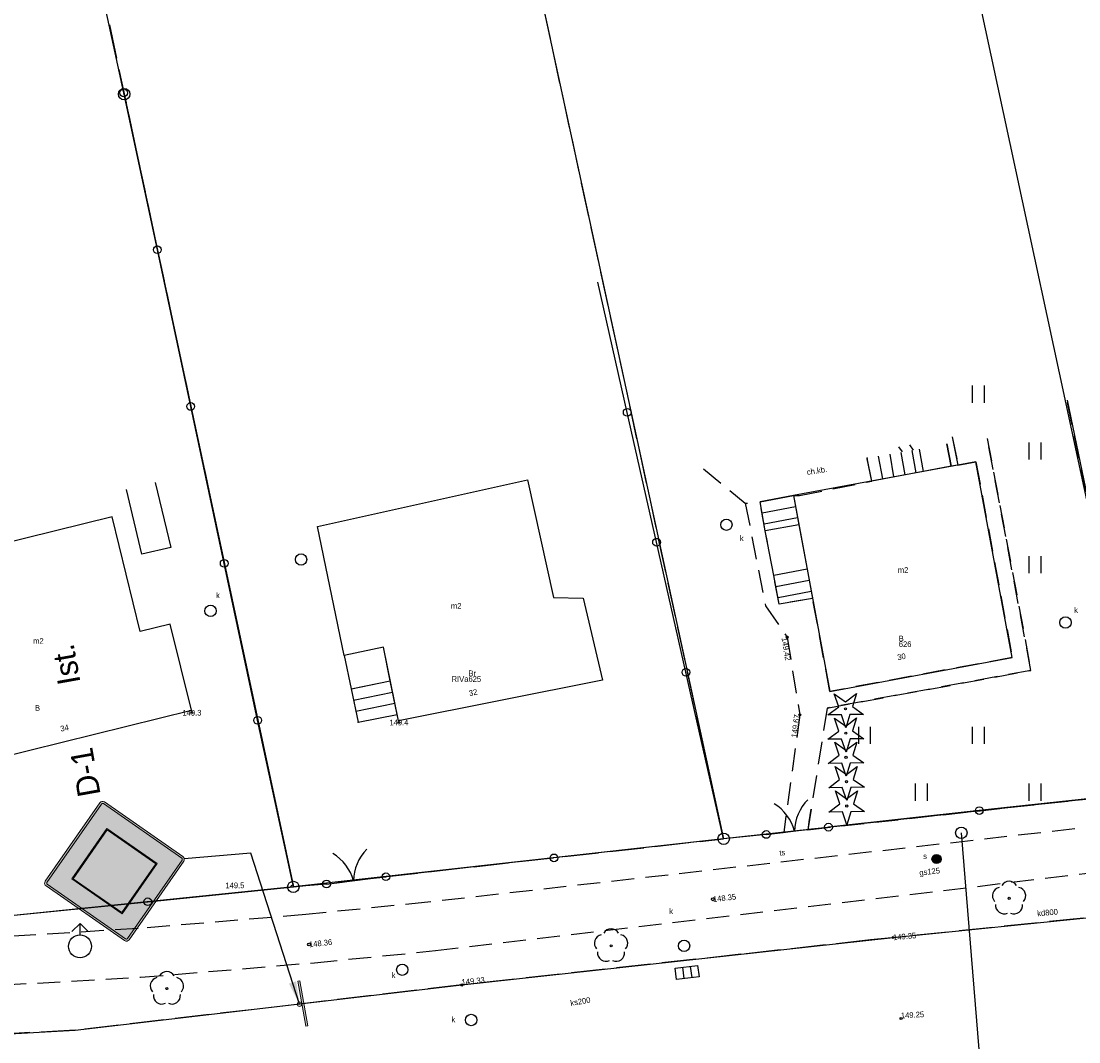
# Model space of a CAD drawing. Extents: x 7583285 to 7585126, y 6019995 to 6020809.
# Tile 33 of 54: x 7584212 to 7584259, y 6020696 to 6020741. Entities that reach past the tile are written whole.
import ezdxf
from ezdxf import colors
from ezdxf.entities.mleader import LeaderData, LeaderLine
from ezdxf.enums import TextEntityAlignment as Align
from ezdxf.math import Vec2, Vec3

# ---------------------------------------------------------------- set-up
doc = ezdxf.new("R2010")
doc.units = 0
doc.header["$MEASUREMENT"] = 0
for name, pattern in [('1_1', [0]), ('1_14', [1, 0, -1]), ('1_OTDN_B', [0]), ('1_OTDN_BG', [0]), ('1_OTKC', [1.5, 1, -0.5]), ('1_OTKJ', [2, 1.5, -0.5]), ('1_OTKK', [0]), ('1_OTZI', [1.5, 1, -0.5]), ('1_OTZT', [1.5, 1, -0.5]), ('3_EGBS', [0]), ('3_EGBSG', [0]), ('3_EGBU_A', [0]), ('4_SUKU', [0]), ('4_SULO', [0]), ('GUK', [2, 1.5, -0.5])]:
    doc.linetypes.add(name, pattern=pattern)
doc.layers.get('0').update_dxf_attribs({"linetype": 'CONTINUOUS', "lineweight": 5})
doc.layers.add('Dzialki', color=3, linetype='CONTINUOUS', lineweight=25)
for name, color, linetype in [('EADTD_T_0', 216, 'CONTINUOUS'), ('EGBB_E_T_0', 7, 'CONTINUOUS'), ('EGBB_L_0', 36, '3_EGBU_A'), ('EGBE_L_3', 7, '3_EGBS'), ('Kontury', 3, 'GUK'), ('Numery_dzialek', 7, 'CONTINUOUS'), ('Numery_konturow', 3, 'CONTINUOUS'), ('Numery_uzytkow', 3, 'CONTINUOUS'), ('OTD_L_12', 7, 'CONTINUOUS'), ('OTK_E_T_1', 7, 'CONTINUOUS'), ('OTK_L_0', 7, '1_OTKJ'), ('OTK_L_1', 7, '1_OTKK'), ('OTK_L_2', 7, '1_OTKC'), ('OTO_L_0', 7, 'CONTINUOUS'), ('OTO_L_1', 7, 'CONTINUOUS'), ('OTR_T_0', 7, 'CONTINUOUS'), ('OTR_T_1', 7, 'CONTINUOUS'), ('OTZ_L_3', 7, '1_OTZT'), ('OTZ_T_0', 96, 'CONTINUOUS'), ('OTZ_T_1', 96, 'CONTINUOUS'), ('Punkty', 7, 'CONTINUOUS'), ('SUGP_E_T_0', 52, 'CONTINUOUS'), ('SUGR_T_0', 52, 'CONTINUOUS'), ('SUK_E_T_4', 36, 'CONTINUOUS'), ('SUK_L_6', 36, '4_SUKU'), ('SUK_T_1', 36, 'CONTINUOUS'), ('SUK_T_3', 36, 'CONTINUOUS'), ('SUKP_E_T_0', 36, 'CONTINUOUS'), ('SUL_L_1', 7, '4_SULO'), ('SUP_E_T_1', 7, 'CONTINUOUS'), ('SUP_T_0', 7, 'CONTINUOUS'), ('SUP_T_4', 7, 'CONTINUOUS'), ('SUS_E_T_0', 7, 'CONTINUOUS'), ('SUS_T_0', 7, 'CONTINUOUS'), ('SUTP_E_T_0', 30, 'CONTINUOUS'), ('SUW_T_2', 5, 'CONTINUOUS')]:
    doc.layers.add(name, color=color, linetype=linetype)

# ---------------------------------------------------------------- blocks, each defined once
blk = doc.blocks.new('GRT')
at = {"linetype": 'Continuous'}
blk.add_circle((0, 0), 0.25, dxfattribs=at)
blk = doc.blocks.new('1_OTRN')
at = {"linetype": 'Continuous'}
blk.add_circle((0, 0), 0.045, dxfattribs=at)
blk = doc.blocks.new('1_OTRS')
at = {"linetype": 'Continuous'}
blk.add_circle((0, 0), 0.045, dxfattribs=at)
blk = doc.blocks.new('1_OTZG')
at = {"linetype": 'Continuous'}
for p, q in [((-0.3012, 0.0938), (-0.4937, 0.6621)), ((-0.4937, 0.6621), (-0.0039, 0.3155)), ((-0.0039, 0.3155), (0.4771, 0.6742)), ((0.4771, 0.6742), (0.2988, 0.1012)), ((-0.7823, -0.265), (-0.3012, 0.0938)), ((0.2988, 0.1012), (0.7886, -0.2455)), ((-0.1823, -0.2575), (-0.7823, -0.265)), ((0.0103, -0.8259), (-0.1823, -0.2575)), ((0.1886, -0.2529), (0.0103, -0.8259)), ((0.7886, -0.2455), (0.1886, -0.2529))]:
    blk.add_line(p, q, dxfattribs=at)
blk.add_circle((0, 0), 0.045, dxfattribs=at)
blk = doc.blocks.new('1_OTZL')
at = {"linetype": 'Continuous'}
blk.add_circle((0, 0), 0.045, dxfattribs=at)
for centre, start, end in [((-0.357, 0.116), 102.1445, 221.86), ((0, 0.375), 30.1401, 149.8599), ((0.357, 0.116), 318.14, 77.8555), ((-0.22, -0.303), 174.1482, 293.8542), ((0.22, -0.303), 246.1458, 5.8518)]:
    blk.add_arc(centre, 0.375, start, end, dxfattribs=at)
blk = doc.blocks.new('1_OTZT')
at = {"linetype": 'Continuous'}
for p, q in [((-0.2625, -0.375), (-0.2625, 0.375)), ((0.2625, -0.375), (0.2625, 0.375))]:
    blk.add_line(p, q, dxfattribs=at)
blk = doc.blocks.new('4_SUPS')
at = {"linetype": 'Continuous'}
blk.add_circle((0, 0), 0.0625, dxfattribs=at)
blk = doc.blocks.new('4_SUKK')
at = {"linetype": 'Continuous'}
for p, q in [((-0.5, -0.25), (-0.5, 0.25)), ((-0.5, 0.25), (0.5, 0.25)), ((-0.175, 0.25), (-0.175, -0.25)), ((0.175, 0.25), (0.175, -0.25)), ((0.5, 0.25), (0.5, -0.25)), ((0.5, -0.25), (-0.5, -0.25))]:
    blk.add_line(p, q, dxfattribs=at)
blk = doc.blocks.new('4_SUKS')
at = {"linetype": 'Continuous'}
blk.add_circle((0, 0), 0.25, dxfattribs=at)
blk = doc.blocks.new('4_SUPK')
at = {"linetype": 'Continuous'}
blk.add_circle((0, 0), 0.25, dxfattribs=at)
blk = doc.blocks.new('4_SUPW')
at = {"linetype": 'Continuous'}
blk.add_circle((0, 0), 0.25, dxfattribs=at)
blk = doc.blocks.new('4_SUSU')
at = {"linetype": 'Continuous'}
for radius in [0.2, 0.175, 0.15, 0.125, 0.1, 0.075, 0.05, 0.025, 0.00715]:
    blk.add_circle((0, 0), radius, dxfattribs=at)
blk = doc.blocks.new('4_SUWH')
at = {"linetype": 'Continuous'}
for p, q in [((0, 1), (-0.3536, 0.6464)), ((0, 1), (0.3536, 0.6464)), ((0, 0.5), (0, 1))]:
    blk.add_line(p, q, dxfattribs=at)
blk.add_circle((0, 0), 0.5, dxfattribs=at)
blk = doc.blocks.new('Słupek')
h = blk.add_hatch(color=256)
h.paths.add_polyline_path([(-50, -5), (0, -5), (50, -5), (50, -10), (-50, -10)])
h.paths.add_polyline_path([(5, 0, 1), (-5, 0, 1)])
at = {"color": 7}
blk.add_lwpolyline([(-50, -5), (50, -5), (50, -10), (-50, -10)], close=True, dxfattribs=at)
blk.add_circle((0, 0), 5, dxfattribs=at)
blk = doc.blocks.new('P_Opis_Pionowe')
for tag, p in [('Symbol', (0, 0)), ('Stan', (5, 0))]:
    blk.add_attdef(tag, p, '', height=1)
at = {"flags": 1}
for tag, p in [('Wielkość', (0, -1.2)), ('Odblaskowość', (0, -2.4)), ('Dodatkowe', (0, -3.6))]:
    blk.add_attdef(tag, p, '', height=1, dxfattribs=at)
blk = doc.blocks.new('D-1_')
at = {"true_color": 0x000000}
h = blk.add_hatch(color=18, dxfattribs=at)
h.dxf.hatch_style = 1
h.paths.add_polyline_path([(-615.2, 602.8), (-21.2, 8.8, 0.414214), (21.2, 8.8), (615.2, 602.8, 0.414214), (615.2, 645.2), (21.2, 1239.2, 0.414214), (-21.2, 1239.2), (-615.2, 645.2, 0.414214)])
h.paths.add_polyline_path([(-602.5, 615.5), (-8.5, 21.5, 0.414214), (8.5, 21.5), (602.5, 615.5, 0.414214), (602.5, 632.5), (8.5, 1226.4, 0.414214), (-8.5, 1226.4), (-602.5, 632.5, 0.414214)], flags=16)
h.paths.add_polyline_path([(0, 242.1), (-381.8, 624), (0, 1005.8), (381.8, 624)], flags=0)
h.paths.add_polyline_path([(0, 254.9), (-369.1, 624), (0, 993.1), (369.1, 624)], flags=0)
at = {"true_color": 0xffffff}
h = blk.add_hatch(color=7, dxfattribs=at)
h.dxf.hatch_style = 1
h.paths.add_polyline_path([(-602.5, 632.5, 0.414214), (-602.5, 615.5), (-8.5, 21.5, 0.414214), (8.5, 21.5), (602.5, 615.5, 0.414214), (602.5, 632.5), (8.5, 1226.4, 0.414214), (-8.5, 1226.4)])
h.paths.add_polyline_path([(-381.4, 624), (0, 242.1), (381.9, 624), (0, 1006.1)], flags=16)
h.paths.add_polyline_path([(-369.1, 624), (0, 254.9), (369.1, 624), (0, 993.1)], flags=0)
at = {"true_color": 0x000000}
h = blk.add_hatch(color=18, dxfattribs=at)
h.dxf.hatch_style = 1
h.paths.add_polyline_path([(-381.4, 624), (0, 242.1), (381.9, 624), (0, 1006.1)])
h.paths.add_polyline_path([(-369.1, 624), (0, 254.9), (369.1, 624), (0, 993.1)], flags=16)
at = {"true_color": 0xe1e1e1}
h = blk.add_hatch(color=254, dxfattribs=at)
h.dxf.hatch_style = 1
h.paths.add_polyline_path([(0, 254.9), (369.1, 624), (0, 993.1), (-369.1, 624)])
at = {"color": 18, "true_color": 0x000000}
for points in [[(21.2, 8.8), (615.2, 602.8, 0.414214), (615.2, 645.2), (21.2, 1239.2, 0.414214), (-21.2, 1239.2), (-615.2, 645.2, 0.414214), (-615.2, 602.8), (-21.2, 8.8, 0.414214)], [(8.5, 21.5), (602.5, 615.5, 0.414214), (602.5, 632.5), (8.5, 1226.4, 0.414214), (-8.5, 1226.4), (-602.5, 632.5, 0.414214), (-602.5, 615.5), (-8.5, 21.5, 0.414214), (8.5, 21.5)]]:
    blk.add_lwpolyline(points, format="xyb", close=True, dxfattribs=at)
for points in [[(0, 242.1), (381.9, 624), (0, 1006.1), (-381.4, 624), (0, 242.1)], [(0, 254.9), (369.1, 624), (0, 993.1), (-369.1, 624), (0, 254.9)]]:
    blk.add_lwpolyline(points, close=True, dxfattribs=at)

msp = doc.modelspace()

# ---------------------------------------------------------------- linework, layer by layer
at = {"layer": 'Dzialki'}
for p, q in [((7584253, 6020747.62), (7584261.64, 6020707.33)), ((7584234.48, 6020744.29), (7584242.93, 6020705.3)), ((7584216.57, 6020738.04), (7584224.01, 6020703.18)), ((7584261.64, 6020707.33), (7584242.93, 6020705.3)), ((7584242.93, 6020705.3), (7584224.01, 6020703.18)), ((7584224.01, 6020703.18), (7584204.99, 6020701.23))]:
    msp.add_line(p, q, dxfattribs=at)
at = {"layer": 'EGBB_L_0', "linetype": '3_EGBU_A'}
for p, q in [((7584254.02, 6020721.88), (7584246, 6020720.39)), ((7584255.62, 6020713.27), (7584254.02, 6020721.88)), ((7584225.07, 6020719.03), (7584234.31, 6020721.08)), ((7584234.31, 6020721.08), (7584235.45, 6020715.91)), ((7584246, 6020720.39), (7584247.6, 6020711.78)), ((7584216.04, 6020719.46), (7584206.86, 6020717.19)), ((7584217.28, 6020714.41), (7584216.04, 6020719.46)), ((7584226.25, 6020713.36), (7584225.07, 6020719.03)), ((7584235.45, 6020715.91), (7584236.76, 6020715.88)), ((7584236.76, 6020715.88), (7584237.6, 6020712.28)), ((7584218.6, 6020714.74), (7584217.28, 6020714.41)), ((7584219.53, 6020710.95), (7584218.6, 6020714.74)), ((7584227.97, 6020713.72), (7584226.25, 6020713.36)), ((7584228.63, 6020710.48), (7584227.97, 6020713.72)), ((7584247.6, 6020711.78), (7584255.62, 6020713.27)), ((7584237.6, 6020712.28), (7584228.63, 6020710.48)), ((7584209.05, 6020708.36), (7584219.53, 6020710.95))]:
    msp.add_line(p, q, dxfattribs=at)
at = {"layer": 'EGBE_L_3', "linetype": '3_EGBS'}
for p, q in [((7584250.72, 6020722.29), (7584250.89, 6020721.3)), ((7584251.21, 6020722.38), (7584251.38, 6020721.39)), ((7584251.52, 6020722.43), (7584251.7, 6020721.45)), ((7584252.75, 6020722.67), (7584252.93, 6020721.68)), ((7584249.44, 6020721.03), (7584249.24, 6020722.04)), ((7584249.73, 6020722.12), (7584249.91, 6020721.12)), ((7584250.23, 6020722.21), (7584250.4, 6020721.21)), ((7584251.7, 6020721.45), (7584249.44, 6020721.03)), ((7584252.93, 6020721.68), (7584251.7, 6020721.45)), ((7584246, 6020720.39), (7584244.53, 6020720.11)), ((7584244.53, 6020720.12), (7584246, 6020720.39)), ((7584244.76, 6020718.84), (7584244.53, 6020720.12)), ((7584246.09, 6020719.9), (7584244.62, 6020719.62)), ((7584246.18, 6020719.41), (7584244.71, 6020719.13)), ((7584246.24, 6020719.11), (7584244.76, 6020718.84)), ((7584246.24, 6020719.11), (7584246.6, 6020717.15)), ((7584245.13, 6020716.87), (7584244.76, 6020718.84)), ((7584246.6, 6020717.15), (7584245.13, 6020716.87)), ((7584245.37, 6020715.62), (7584245.13, 6020716.87)), ((7584246.69, 6020716.66), (7584245.22, 6020716.38)), ((7584246.78, 6020716.17), (7584245.32, 6020715.89)), ((7584246.84, 6020715.87), (7584245.37, 6020715.62)), ((7584227.97, 6020713.72), (7584226.25, 6020713.36)), ((7584228.27, 6020712.24), (7584227.97, 6020713.72)), ((7584226.25, 6020713.36), (7584226.55, 6020711.89)), ((7584226.55, 6020711.89), (7584228.27, 6020712.24)), ((7584226.56, 6020711.89), (7584228.27, 6020712.24)), ((7584228.57, 6020710.77), (7584228.27, 6020712.24)), ((7584226.66, 6020711.4), (7584228.37, 6020711.75)), ((7584226.76, 6020710.91), (7584228.47, 6020711.26)), ((7584226.86, 6020710.42), (7584228.57, 6020710.77))]:
    msp.add_line(p, q, dxfattribs=at)
at = {"layer": 'EGBE_L_3', "linetype": '3_EGBSG'}
for p, q in [((7584246, 6020720.39), (7584246.24, 6020719.11)), ((7584246.6, 6020717.15), (7584246.84, 6020715.87)), ((7584226.55, 6020711.89), (7584226.86, 6020710.42))]:
    msp.add_line(p, q, dxfattribs=at)
at = {"layer": 'EGBE_L_3', "linetype": '3_EGBS'}
for p in [(7584249.24, 6020722.04), (7584246.6, 6020717.15), (7584226.86, 6020710.42)]:
    msp.add_point(p, dxfattribs=at)
at = {"layer": 'Kontury'}
for p, q in [((7584242.93, 6020705.3), (7584234.05, 6020746.3)), ((7584215.09, 6020745), (7584224.01, 6020703.18)), ((7584224.01, 6020703.18), (7584242.93, 6020705.3))]:
    msp.add_line(p, q, dxfattribs=at)
at = {"layer": 'OTD_L_12', "linetype": '1_OTDN_B'}
for p, q in [((7584252.98, 6020722.98), (7584253.23, 6020721.73)), ((7584253.23, 6020721.73), (7584252.93, 6020721.68))]:
    msp.add_line(p, q, dxfattribs=at)
at = {"layer": 'OTD_L_12', "linetype": '1_1'}
for p, q in [((7584250.79, 6020722.31), (7584250.63, 6020722.53)), ((7584251.28, 6020722.39), (7584251.11, 6020722.62))]:
    msp.add_line(p, q, dxfattribs=at)
at = {"layer": 'OTD_L_12', "linetype": '1_OTDN_BG'}
msp.add_line((7584252.93, 6020721.68), (7584252.75, 6020722.67), dxfattribs=at)
at = {"layer": 'OTK_L_0', "linetype": '1_OTKJ'}
for p, q in [((7584260.74, 6020702.02), (7584249.39, 6020700.85)), ((7584249.39, 6020700.85), (7584243.69, 6020700.22)), ((7584243.69, 6020700.22), (7584231.42, 6020698.87)), ((7584231.42, 6020698.87), (7584224.28, 6020698.03)), ((7584224.28, 6020698.03), (7584214.42, 6020696.88)), ((7584214.42, 6020696.88), (7584210.28, 6020696.66))]:
    msp.add_line(p, q, dxfattribs=at)
at = {"layer": 'OTK_L_1', "linetype": '1_OTKK'}
for p, q in [((7584250.38, 6020700.96), (7584260.74, 6020702.02)), ((7584231.42, 6020698.87), (7584250.38, 6020700.96)), ((7584214.42, 6020696.88), (7584231.42, 6020698.87)), ((7584210.28, 6020696.66), (7584214.42, 6020696.88))]:
    msp.add_line(p, q, dxfattribs=at)
at = {"layer": 'OTK_L_2', "linetype": '1_OTKC'}
for p, q in [((7584252.98, 6020722.98), (7584253.23, 6020721.73)), ((7584256.44, 6020712.7), (7584254.52, 6020722.9)), ((7584249.44, 6020721.03), (7584249.24, 6020722.04)), ((7584253.23, 6020721.73), (7584254.02, 6020721.88)), ((7584254.02, 6020721.88), (7584255.62, 6020713.27)), ((7584242.04, 6020721.57), (7584243.88, 6020720.05)), ((7584246.26, 6020720.39), (7584249.44, 6020721.03)), ((7584244.53, 6020720.12), (7584246, 6020720.39)), ((7584246, 6020720.39), (7584246.26, 6020720.39)), ((7584243.88, 6020720.05), (7584244.77, 6020715.55)), ((7584244.76, 6020718.84), (7584244.53, 6020720.12)), ((7584245.13, 6020716.87), (7584244.76, 6020718.84)), ((7584245.37, 6020715.62), (7584245.13, 6020716.87)), ((7584246.84, 6020715.87), (7584245.37, 6020715.62)), ((7584247.6, 6020711.78), (7584246.84, 6020715.87)), ((7584244.77, 6020715.55), (7584245.72, 6020714.17)), ((7584245.72, 6020714.17), (7584246.28, 6020710.75)), ((7584255.62, 6020713.27), (7584247.6, 6020711.78)), ((7584247.48, 6020711.05), (7584256.44, 6020712.7)), ((7584246.28, 6020710.75), (7584245.57, 6020705.58)), ((7584247.48, 6020711.05), (7584246.63, 6020705.7)), ((7584262.84, 6020706.24), (7584229.93, 6020702.51)), ((7584246.63, 6020705.7), (7584245.57, 6020705.58)), ((7584230.26, 6020700.38), (7584262.96, 6020704.26)), ((7584229.93, 6020702.51), (7584224.56, 6020701.97)), ((7584224.56, 6020701.97), (7584217.18, 6020701.35)), ((7584217.18, 6020701.35), (7584211.56, 6020701.01)), ((7584224.94, 6020699.85), (7584230.26, 6020700.38)), ((7584217.29, 6020699.21), (7584224.94, 6020699.85)), ((7584209.77, 6020698.79), (7584217.29, 6020699.21))]:
    msp.add_line(p, q, dxfattribs=at)
at = {"layer": 'OTK_L_2', "linetype": '1_14'}
msp.add_line((7584243.88, 6020720.05), (7584244.53, 6020720.12), dxfattribs=at)
at = {"layer": 'OTO_L_0'}
for p, q in [((7584216.55, 6020738.1), (7584215.08, 6020745)), ((7584218.03, 6020731.2), (7584216.55, 6020738.1)), ((7584219.5, 6020724.31), (7584218.03, 6020731.2)), ((7584238.69, 6020724.05), (7584237.4, 6020729.77)), ((7584258.03, 6020724.59), (7584259.56, 6020717.25)), ((7584220.97, 6020717.41), (7584219.5, 6020724.31)), ((7584239.98, 6020718.34), (7584238.69, 6020724.05)), ((7584241.27, 6020712.62), (7584239.98, 6020718.34)), ((7584222.44, 6020710.51), (7584220.97, 6020717.41)), ((7584242.92, 6020705.3), (7584241.27, 6020712.62)), ((7584224.01, 6020703.18), (7584222.44, 6020710.51)), ((7584261.63, 6020707.35), (7584254.17, 6020706.54)), ((7584254.17, 6020706.54), (7584247.54, 6020705.81)), ((7584242.92, 6020705.3), (7584235.47, 6020704.46)), ((7584244.8, 6020705.49), (7584242.92, 6020705.3)), ((7584235.47, 6020704.46), (7584228.08, 6020703.63)), ((7584217.61, 6020702.53), (7584224.01, 6020703.18)), ((7584225.47, 6020703.31), (7584224.01, 6020703.18)), ((7584210.15, 6020701.79), (7584217.61, 6020702.53))]:
    msp.add_line(p, q, dxfattribs=at)
for centre in [(7584216.55, 6020738.1), (7584218.03, 6020731.2), (7584219.5, 6020724.31), (7584238.69, 6020724.05), (7584239.98, 6020718.34), (7584220.97, 6020717.41), (7584241.27, 6020712.62), (7584222.44, 6020710.51), (7584254.17, 6020706.54), (7584235.47, 6020704.46), (7584217.61, 6020702.53)]:
    msp.add_circle(centre, 0.17, dxfattribs=at)
at = {"layer": 'OTO_L_1'}
for p, q in [((7584244.8, 6020705.49), (7584245.55, 6020705.58)), ((7584245.3, 6020705.55), (7584246.79, 6020705.73)), ((7584246.79, 6020705.73), (7584247.54, 6020705.81)), ((7584225.47, 6020703.31), (7584226.16, 6020703.39)), ((7584225.91, 6020703.36), (7584227.4, 6020703.55)), ((7584227.4, 6020703.55), (7584228.08, 6020703.63))]:
    msp.add_line(p, q, dxfattribs=at)
for centre in [(7584247.54, 6020705.81), (7584244.8, 6020705.49), (7584228.08, 6020703.63), (7584225.47, 6020703.31)]:
    msp.add_circle(centre, 0.17, dxfattribs=at)
for centre, start, end in [((7584248.042, 6020705.596), 134.7097, 178.7841), ((7584244.108, 6020705.132), 14.673, 58.7473), ((7584224.721, 6020702.939), 14.9364, 59.0108), ((7584228.653, 6020703.422), 134.9731, 179.0475)]:
    msp.add_arc(centre, 2, start, end, dxfattribs=at)
at = {"layer": 'OTZ_L_3', "linetype": '1_OTZI'}
for p, q in [((7584261.63, 6020707.35), (7584258.03, 6020724.59)), ((7584254.52, 6020722.9), (7584256.44, 6020712.7)), ((7584256.44, 6020712.7), (7584247.48, 6020711.05)), ((7584247.48, 6020711.05), (7584246.68, 6020706.04)), ((7584246.63, 6020705.7), (7584261.63, 6020707.35)), ((7584246.68, 6020706.04), (7584246.63, 6020705.7))]:
    msp.add_line(p, q, dxfattribs=at)
at = {"layer": 'SUK_L_6', "linetype": '4_SUKU'}
for p, q in [((7584217.94, 6020720.96), (7584218.62, 6020718.11)), ((7584217.35, 6020717.81), (7584216.67, 6020720.66)), ((7584218.62, 6020718.11), (7584217.35, 6020717.81))]:
    msp.add_line(p, q, dxfattribs=at)
at = {"layer": 'SUL_L_1', "linetype": '4_SULO'}
msp.add_line((7584253.38, 6020705.56), (7584254.46, 6020692.21), dxfattribs=at)

# ---------------------------------------------------------------- block references
at = {"rotation": 100.174892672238}
msp.add_blockref('P_Opis_Pionowe', (7584215.54, 6020707.248), dxfattribs=at).add_auto_attribs({'Symbol': 'D-1', 'Stan': 'Ist.'})
for name, p, xscale, yscale, zscale in [('D-1_', (7584219.217, 6020704.422), 0.005, 0.005, 0.005), ('Słupek', (7584224.28, 6020698.03), 0.02, 0.02, 0.02)]:
    msp.add_blockref(name, p, dxfattribs=dict(at, xscale=xscale, yscale=yscale, zscale=zscale))
at = {"layer": 'OTR_T_0'}
for p in [(7584245.72, 6020714.17), (7584246.28, 6020710.75), (7584250.38, 6020700.96), (7584231.42, 6020698.87), (7584250.73, 6020697.4)]:
    msp.add_blockref('1_OTRS', p, dxfattribs=at)
at = {"layer": 'OTR_T_1', "rotation": 0.413845}
for p in [(7584219.55, 6020710.85), (7584228.65, 6020710.41), (7584223.96, 6020703.21)]:
    msp.add_blockref('1_OTRN', p, dxfattribs=at)
at = {"layer": 'OTZ_L_3'}
for p in [(7584254.13, 6020724.85), (7584256.63, 6020722.35), (7584256.63, 6020717.35), (7584249.13, 6020709.85), (7584254.13, 6020709.85), (7584251.63, 6020707.35), (7584256.63, 6020707.35)]:
    msp.add_blockref('1_OTZT', p, dxfattribs=at)
at = {"layer": 'OTZ_T_0'}
for p in [(7584255.48, 6020702.68), (7584237.98, 6020700.59), (7584218.45, 6020698.71)]:
    msp.add_blockref('1_OTZL', p, dxfattribs=at)
at = {"layer": 'OTZ_T_1'}
for p in [(7584248.29, 6020711.01), (7584248.3, 6020709.94), (7584248.31, 6020708.88), (7584248.33, 6020707.81), (7584248.34, 6020706.74)]:
    msp.add_blockref('1_OTZG', p, dxfattribs=at)
at = {"layer": 'Punkty'}
for p in [(7584216.57, 6020738.04), (7584242.93, 6020705.3), (7584224.01, 6020703.18)]:
    msp.add_blockref('GRT', p, dxfattribs=at)
at = {"layer": 'SUGR_T_0'}
for p in [(7584242.46, 6020702.64), (7584224.7, 6020700.65)]:
    msp.add_blockref('4_SUPS', p, dxfattribs=at)
at = {"layer": 'SUK_T_1', "rotation": 6.937632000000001}
msp.add_blockref('4_SUKK', (7584241.32, 6020699.42), dxfattribs=at)
at = {"layer": 'SUK_T_3'}
for p in [(7584243.05, 6020719.11), (7584224.35, 6020717.58), (7584241.19, 6020700.59), (7584228.8, 6020699.54), (7584231.83, 6020697.33)]:
    msp.add_blockref('4_SUKS', p, dxfattribs=at)
at = {"layer": 'SUP_T_0'}
msp.add_blockref('4_SUPK', (7584253.38, 6020705.56), dxfattribs=at)
at = {"layer": 'SUP_T_4', "rotation": 0.413845}
for p in [(7584220.37, 6020715.32), (7584257.96, 6020714.81)]:
    msp.add_blockref('4_SUPW', p, dxfattribs=at)
at = {"layer": 'SUS_T_0'}
msp.add_blockref('4_SUSU', (7584252.29, 6020704.41), dxfattribs=at)
at = {"layer": 'SUW_T_2'}
msp.add_blockref('4_SUWH', (7584214.63, 6020700.57), dxfattribs=at)

# ---------------------------------------------------------------- texts
at = {"layer": 'EADTD_T_0'}
for s, rotation, p in [('30', 10.3487, (7584250.59, 6020713.15)), ('32', 11.8886, (7584231.76, 6020711.57)), ('34', 10.9159, (7584213.79, 6020710.01))]:
    msp.add_text(s, height=0.25, rotation=rotation, dxfattribs=at).set_placement(p)
at = {"layer": 'EGBB_E_T_0'}
for p in [(7584250.82, 6020717.12), (7584231.17, 6020715.54), (7584212.8, 6020714)]:
    msp.add_text('m2', height=0.25, dxfattribs=at).set_placement(p, align=Align.MIDDLE)
at = {"layer": 'Numery_dzialek'}
for s, p in [('626', (7584250.63, 6020713.98)), ('625', (7584231.71, 6020712.45))]:
    msp.add_text(s, height=0.25, dxfattribs=at).set_placement(p, align=Align.TOP_LEFT)
at = {"layer": 'Numery_konturow'}
msp.add_text('RIVa', height=0.25, dxfattribs=at).set_placement((7584231.71, 6020712.45), align=Align.TOP_RIGHT)
at = {"layer": 'Numery_uzytkow'}
for s, p in [('B', (7584250.63, 6020713.98)), ('Br', (7584231.71, 6020712.45)), ('B', (7584212.65, 6020710.93))]:
    msp.add_text(s, height=0.25, dxfattribs=at).set_placement(p)
at = {"layer": 'OTK_E_T_1'}
msp.add_text('ch.kb.', height=0.25, rotation=9.0193, dxfattribs=at).set_placement((7584247.03, 6020721.49), align=Align.MIDDLE)
at = {"layer": 'OTR_T_0'}
msp.add_text('149.42', height=0.25, rotation=279.2992, dxfattribs=at).set_placement((7584245.72, 6020714.17), align=Align.TOP_LEFT)
msp.add_text('149.67', height=0.25, rotation=82.5923, dxfattribs=at).set_placement((7584246.28, 6020710.75), align=Align.RIGHT)
msp.add_text('149.35', height=0.25, rotation=5.2692, dxfattribs=at).set_placement((7584250.38, 6020700.96), align=Align.MIDDLE_LEFT)
for s, rotation, p in [('149.33', 5.8413, (7584231.42, 6020698.87)), ('149.25', 3.3565, (7584250.73, 6020697.4))]:
    msp.add_text(s, height=0.25, rotation=rotation, dxfattribs=at).set_placement(p)
at = {"layer": 'OTR_T_1'}
for s, p in [('149.3', (7584219.55, 6020710.84)), ('149.4', (7584228.65, 6020710.41)), ('149.5', (7584221.44, 6020703.25))]:
    msp.add_text(s, height=0.25, rotation=0.4138, dxfattribs=at).set_placement(p, align=Align.MIDDLE)
at = {"layer": 'SUGP_E_T_0'}
msp.add_text('gs125', height=0.25, rotation=6.789, dxfattribs=at).set_placement((7584251.99, 6020703.82), align=Align.MIDDLE)
at = {"layer": 'SUGR_T_0'}
for s, rotation, p in [('148.35', 6.7015, (7584242.46, 6020702.64)), ('148.36', 6.3891, (7584224.7, 6020700.65))]:
    msp.add_text(s, height=0.25, rotation=rotation, dxfattribs=at).set_placement(p, align=Align.MIDDLE_LEFT)
at = {"layer": 'SUK_E_T_4'}
for p in [(7584243.81, 6020718.64), (7584228.5, 6020699.43), (7584231.13, 6020697.48)]:
    msp.add_text('k', height=0.25, dxfattribs=at).set_placement(p, align=Align.TOP_RIGHT)
msp.add_text('k', height=0.25, dxfattribs=at).set_placement((7584240.54, 6020701.99))
at = {"layer": 'SUKP_E_T_0'}
for s, rotation, p in [('kd800', 5.2385, (7584257.17, 6020702.06)), ('ks200', 9.8761, (7584236.63, 6020698.15))]:
    msp.add_text(s, height=0.25, rotation=rotation, dxfattribs=at).set_placement(p, align=Align.MIDDLE)
at = {"layer": 'SUP_E_T_1'}
for p in [(7584220.61, 6020715.88), (7584258.34, 6020715.23)]:
    msp.add_text('k', height=0.25, dxfattribs=at).set_placement(p)
at = {"layer": 'SUS_E_T_0'}
msp.add_text('s', height=0.25, dxfattribs=at).set_placement((7584251.87, 6020704.66), align=Align.TOP_RIGHT)
at = {"layer": 'SUTP_E_T_0'}
msp.add_text('ts', height=0.25, rotation=6.3777, dxfattribs=at).set_placement((7584245.51, 6020704.69), align=Align.MIDDLE)

# ---------------------------------------------------------------- leaders
ml = msp.add_multileader_mtext('Standard')
ml.set_content('')
ml.set_leader_properties()
ml.build(insert=Vec2(0, 0))
ml.multileader.update_dxf_attribs({"has_dogleg": 0, "dogleg_length": 2, "arrow_head_size": 0})
ctx = ml.context
ctx.base_point, ctx.char_height, ctx.arrow_head_size, ctx.landing_gap_size = Vec3(0, 0), 0.2, 0, 0.4
notes = []
notes.append((ctx, [(0, (1, 1, 0), (7584221.217, 6020704.422), (-1, 0), 2, [(0, [(7584224.28, 6020698.03), (7584222.145, 6020704.674)], 256, [])])]))
ctx.mtext, ml.multileader.dxf.content_type = None, 0
for ctx, leaders in notes:
    for number, flags, end, landing, length, lines in leaders:
        leader = LeaderData()
        leader.index, (leader.has_last_leader_line, leader.has_dogleg_vector, leader.attachment_direction) = number, flags
        leader.last_leader_point, leader.dogleg_vector, leader.dogleg_length = Vec3(end), Vec3(landing), length
        for number, points, colour, breaks in lines:
            line = LeaderLine()
            line.index, line.vertices, line.color, line.breaks = number, Vec3.list(points), colors.encode_raw_color(colour), breaks
            leader.lines.append(line)
        ctx.leaders.append(leader)

doc.saveas('drawing.dxf')
